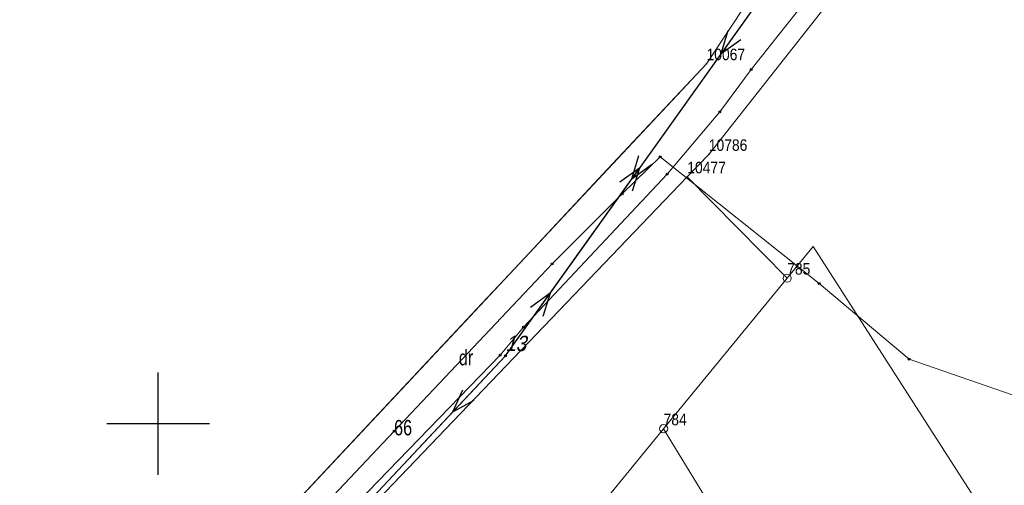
# Model space of a CAD drawing. Header units: metres. Extents: x 5548743 to 5556416, y 5707500 to 5714000.
# Tile 28 of 244: x 5551186 to 5551283, y 5711594 to 5711639. Entities that reach past the tile are written whole.
import ezdxf
from ezdxf.enums import TextEntityAlignment as Align

# ---------------------------------------------------------------- set-up
doc = ezdxf.new("R2010")
doc.units = ezdxf.units.M
doc.linetypes.add('219-1000', pattern=[0])
doc.linetypes.add('suep_nn_1000', pattern=[0])
doc.layers.get('0').update_dxf_attribs({"color": 2, "lineweight": 5})
doc.styles.get("Standard").update_dxf_attribs({"font": 'Working1250', "width": 0.75})

# ---------------------------------------------------------------- blocks, each defined once
blk = doc.blocks.new('203')
at = {"linetype": 'Continuous', "lineweight": 0}
h = blk.add_hatch(color=0, dxfattribs=at)
edge = h.paths.add_edge_path()
edge.add_arc((0, 0), 0.09, 0, 360)
blk = doc.blocks.new('202')
at = {"color": 0, "linetype": 'Continuous', "lineweight": 0}
blk.add_circle((0, 0), 0.4, dxfattribs=at)
blk = doc.blocks.new('SUEP1')
at = {"color": 0, "linetype": 'Continuous'}
for p, q in [((0, 0), (7.5, 0)), ((7.5, 0), (5.25, 0.75)), ((7.5, 0), (5.25, -0.75)), ((7.5, 0), (22.5, 0)), ((22.5, 0), (20.25, 0.75)), ((22.5, 0), (20.25, -0.75))]:
    blk.add_line(p, q, dxfattribs=at)
blk = doc.blocks.new('PIKIETAW1891')
at = {"color": 0}
blk.add_circle((0, 0), 0.09, dxfattribs=at)
blk = doc.blocks.new('RAMKA1000K')
at = {"color": 0}
for p, q in [((0, 95), (0, 105)), ((800, 95), (800, 105)), ((0, 100), (5, 100)), ((795, 100), (800, 100))]:
    blk.add_line(p, q, dxfattribs=at)

msp = doc.modelspace()

# ---------------------------------------------------------------- linework, layer by layer
at = {"layer": '217-kontur klasyfikacyjny', "color": 3, "linetype": 'CONTINUOUS', "lineweight": 18, "flags": 128}
for points in [[(5551263.92, 5711617.28), (5551261.38, 5711614.19)], [(5551283.49, 5711586.78), (5551263.92, 5711617.28)], [(5551261.38, 5711614.19), (5551249.32, 5711599.51)], [(5551249.32, 5711599.51), (5551275.46, 5711556.72)]]:
    msp.add_lwpolyline(points, dxfattribs=at)
at = {"layer": '218-kontur użytku gruntowego', "color": 3, "linetype": 'CONTINUOUS', "lineweight": 18, "flags": 128}
for points in [[(5551263.57, 5711650.27), (5551253.51, 5711635.1)], [(5551253.73, 5711626.26), (5551271.54, 5711648.82)], [(5551253.51, 5711635.1), (5551243.86, 5711624.8)], [(5551251.63, 5711624.07), (5551253.73, 5711626.26)], [(5551211.1, 5711581.78), (5551251.63, 5711624.07)], [(5551243.86, 5711624.8), (5551235.29, 5711615.65)], [(5551263.92, 5711617.28), (5551261.38, 5711614.19)], [(5551283.49, 5711586.78), (5551263.92, 5711617.28)], [(5551235.29, 5711615.65), (5551230.59, 5711610.64)], [(5551261.38, 5711614.19), (5551249.32, 5711599.51)], [(5551230.59, 5711610.64), (5551199.21, 5711577.16)], [(5551249.32, 5711599.51), (5551275.46, 5711556.72)]]:
    msp.add_lwpolyline(points, dxfattribs=at)
at = {"layer": '219-działka ewidencyjna', "color": 7, "linetype": '219-1000', "lineweight": 18, "flags": 128}
for points in [[(5551253.51, 5711635.1), (5551263.57, 5711650.27)], [(5551271.54, 5711648.82), (5551253.73, 5711626.26)], [(5551199.21, 5711577.16), (5551253.51, 5711635.1)], [(5551253.73, 5711626.26), (5551251.63, 5711624.07)], [(5551251.63, 5711624.07), (5551203.79, 5711574.16)], [(5551251.63, 5711624.07), (5551261.38, 5711614.19)], [(5551249.32, 5711599.51), (5551261.38, 5711614.19)], [(5551200.26, 5711539.55), (5551249.32, 5711599.51)], [(5551249.32, 5711599.51), (5551265.41, 5711573.16)]]:
    msp.add_lwpolyline(points, dxfattribs=at)
at = {"layer": 'przewód elektroenergetyczny niskiego napięcia', "color": 1, "linetype": 'suep_nn_1000', "lineweight": 18, "flags": 128}
for points in [[(5551259.29, 5711642.18), (5551233.88, 5711606.62)], [(5551233.88, 5711606.62), (5551199.07, 5711569.53)]]:
    msp.add_lwpolyline(points, dxfattribs=at)
at = {"layer": 'przewód kanalizacyjny', "color": 34, "linetype": 'CONTINUOUS', "lineweight": 18, "flags": 128}
for points in [[(5551248.99, 5711626.03), (5551245.29, 5711622.4), (5551238.44, 5711615.57), (5551223.02, 5711599.27), (5551200.89, 5711575.8), (5551160.95, 5711535.25), (5551143.96, 5711513.97), (5551113.29, 5711477.41), (5551108.07, 5711472.85), (5551093.32, 5711464.48), (5551084.7, 5711459.22), (5551059.66, 5711435.42), (5551046.41, 5711399.42), (5551043.46, 5711379.16), (5551033.07, 5711337.43)], [(5551248.99, 5711626.03), (5551264.5, 5711613.67), (5551273.27, 5711606.28), (5551302.49, 5711596.19), (5551334.97, 5711595.59), (5551372.21, 5711602.16), (5551376.68, 5711602.39), (5551379.2, 5711547.02), (5551371.73, 5711524.35), (5551421.06, 5711509.2), (5551418.45, 5711480.42), (5551415.44, 5711457.21), (5551432.89, 5711435.52), (5551428.39, 5711415), (5551432.87, 5711392.48), (5551435.75, 5711372.47)]]:
    msp.add_lwpolyline(points, dxfattribs=at)
at = {"layer": 'przewód telekomunikacyjny podziemny', "color": 30, "linetype": 'CONTINUOUS', "lineweight": 18, "flags": 128}
msp.add_lwpolyline([(5551188.88, 5711556.82), (5551192.57, 5711563.12), (5551204.88, 5711576.36), (5551209.55, 5711582.1), (5551233.36, 5711606.68), (5551235.65, 5711609.4), (5551249.66, 5711624.34), (5551254.82, 5711630.39), (5551257.88, 5711634.53), (5551264.02, 5711642.31), (5551268.11, 5711647.87), (5551270.55, 5711651.09), (5551274.76, 5711655.39), (5551276.63, 5711658.74), (5551282.9, 5711668.37), (5551287.97, 5711676.97), (5551300.18, 5711699.64), (5551306.22, 5711712.27), (5551312.23, 5711725.89), (5551316.31, 5711733.69), (5551317.42, 5711733.25)], dxfattribs=at)

# ---------------------------------------------------------------- block references
at = {"layer": '202-punkt graniczny', "color": 7, "linetype": 'CONTINUOUS', "lineweight": 18}
for p in [(5551261.38, 5711614.19), (5551249.32, 5711599.51)]:
    msp.add_blockref('202', p, dxfattribs=at)
at = {"layer": '203-punkt graniczny', "color": 7, "linetype": 'CONTINUOUS', "lineweight": 18}
for p in [(5551253.51, 5711635.1), (5551253.73, 5711626.26), (5551251.63, 5711624.07)]:
    msp.add_blockref('203', p, dxfattribs=at)
at = {"layer": 'przewód elektroenergetyczny niskiego napięcia', "color": 1, "linetype": 'CONTINUOUS', "lineweight": 18}
for p, rotation in [((5551259.29, 5711642.18), 234.452), ((5551233.88, 5711606.62), 54.452), ((5551233.88, 5711606.62), 226.816)]:
    msp.add_blockref('SUEP1', p, dxfattribs=dict(at, rotation=rotation))
at = {"layer": 'Punkt roboczy BDOT GESUT K1', "color": 6, "linetype": 'CONTINUOUS', "lineweight": 18}
for p in [(5551257.88, 5711634.53), (5551254.82, 5711630.39), (5551248.99, 5711626.03), (5551248.99, 5711626.03), (5551249.66, 5711624.34), (5551245.29, 5711622.4), (5551238.44, 5711615.57), (5551264.5, 5711613.67), (5551235.65, 5711609.4), (5551233.36, 5711606.68), (5551233.88, 5711606.62), (5551273.27, 5711606.28), (5551223.02, 5711599.27)]:
    msp.add_blockref('PIKIETAW1891', p, dxfattribs=at)
at = {"layer": 'Wstawianie ramki sekcyjnej z opisem', "color": 7, "linetype": 'CONTINUOUS', "lineweight": 13}
for p in [(5550400, 5711500), (5550400, 5711500), (5550400, 5711500), (5550400, 5711500), (5551200, 5711500), (5551200, 5711500), (5551200, 5711500), (5551200, 5711500)]:
    msp.add_blockref('RAMKA1000K', p, dxfattribs=at)

# ---------------------------------------------------------------- texts
at = {"layer": '202-punkt graniczny-Atr103', "color": 7, "width": 0.9}
for s, p in [('785', (5551261.38, 5711614.19)), ('785', (5551261.38, 5711614.19)), ('784', (5551249.32, 5711599.51)), ('784', (5551249.32, 5711599.51))]:
    msp.add_text(s, height=1.125, dxfattribs=at).set_placement(p, align=Align.BOTTOM_LEFT)
at = {"layer": '203-punkt graniczny-Atr103', "color": 7, "width": 0.9}
for s, p in [('10067', (5551253.51, 5711635.1)), ('10067', (5551253.51, 5711635.1)), ('10786', (5551253.73, 5711626.26)), ('10786', (5551253.73, 5711626.26)), ('10477', (5551251.63, 5711624.07)), ('10477', (5551251.63, 5711624.07))]:
    msp.add_text(s, height=1.125, dxfattribs=at).set_placement(p, align=Align.BOTTOM_LEFT)
at = {"layer": '210-oznaczenie konturu użytku gruntowego', "color": 3, "linetype": 'CONTINUOUS', "lineweight": 18, "width": 0.79}
msp.add_text('dr', height=1.5, dxfattribs=at).set_placement((5551229.34, 5711605.69))
at = {"layer": '211-numer działki ewidencyjnej', "color": 7, "linetype": 'CONTINUOUS', "lineweight": 18, "width": 0.79}
msp.add_text('66', height=1.5, dxfattribs=at).set_placement((5551223.02, 5711600.36), align=Align.TOP_LEFT)
at = {"layer": 'Punkt roboczy BDOT GESUT K1-Atr103', "color": 6, "oblique": 15, "width": 0.9}
msp.add_text('13', height=1.5, dxfattribs=at).set_placement((5551233.88, 5711606.62), align=Align.BOTTOM_LEFT)

doc.saveas('drawing.dxf')
